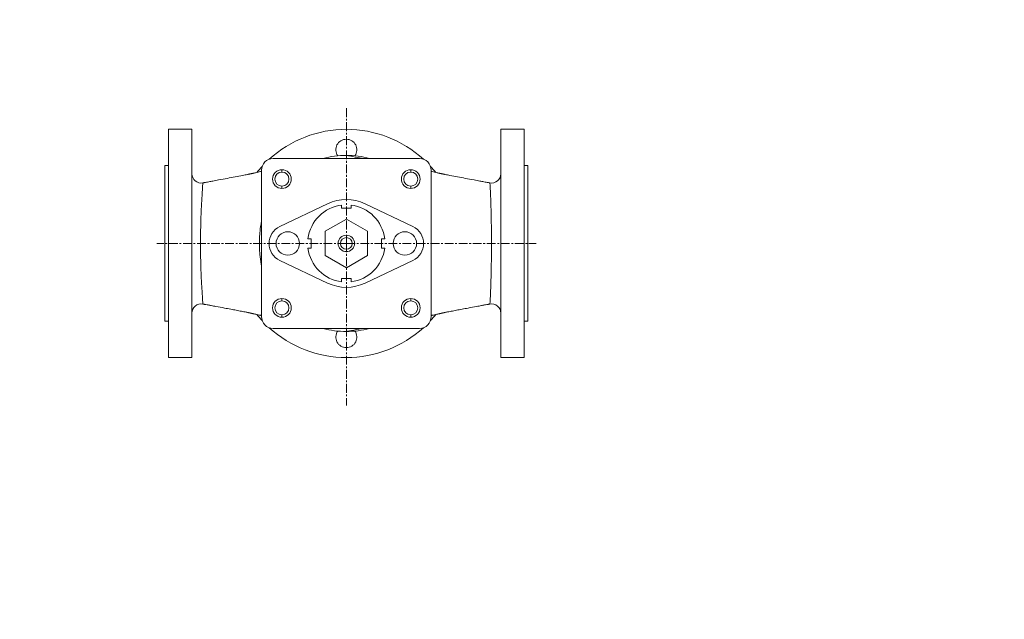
# Model space of a CAD drawing. Header units: millimetres. Extents: x 0 to 841, y 0 to 1189.
# Tile 1 of 2: x 0 to 841, y 0 to 512. Entities that reach past the tile are written whole.
import ezdxf

# ---------------------------------------------------------------- set-up
doc = ezdxf.new("R2010")
doc.units = ezdxf.units.MM
doc.linetypes.add('K5LT_AXLED', pattern=[12, 7.5, -1.5, 1.5, -1.5])
doc.linetypes.add('K5LT_THIN', pattern=[0])
doc.layers.add('Системный слой', color=7, linetype='Continuous')

# ---------------------------------------------------------------- blocks, each defined once
blk = doc.blocks.new('U2')
at = {"layer": 'Системный слой', "color": 30, "linetype": 'K5LT_AXLED', "lineweight": 9, "true_color": 0xff8000}
for q in [(279, 438), (117, 321), (441, 321), (279, 182.51)]:
    blk.add_line((279, 321), q, dxfattribs=at)

msp = doc.modelspace()

# ---------------------------------------------------------------- linework, layer by layer
at = {"layer": 'Системный слой', "color": 7, "linetype": 'K5LT_THIN', "lineweight": 9}
for p, q in [((127, 418.5), (127, 223.5)), ((127, 418.5), (147, 418.5)), ((147, 418.5), (147, 223.5)), ((411, 223.5), (411, 418.5)), ((431, 418.5), (411, 418.5)), ((431, 223.5), (431, 418.5)), ((279, 393.5), (279, 396.198)), ((124, 254.5), (124, 387.5)), ((127, 387.5), (124, 387.5)), ((341.5, 393.5), (216.5, 393.5)), ((431, 387.5), (434, 387.5)), ((434, 387.5), (434, 254.5)), ((206.5, 383.5), (206.5, 258.5)), ((224, 384), (224, 382)), ((334, 384), (334, 382)), ((351.5, 258.5), (351.5, 383.5)), ((224, 368), (224, 370)), ((334, 368), (334, 370)), ((262.875, 354.856), (222.12, 335.445)), ((275, 351), (275, 353.757)), ((283, 353.757), (283, 351)), ((335.88, 335.445), (295.125, 354.856)), ((283, 351), (275, 351)), ((279, 341.785), (261, 331.392)), ((297, 331.392), (279, 341.785)), ((261, 331.392), (261, 310.608)), ((297, 310.608), (297, 331.392)), ((246.243, 325), (249, 325)), ((249, 325), (249, 317)), ((309, 325), (311.757, 325)), ((309, 317), (309, 325)), ((249, 317), (246.243, 317)), ((311.757, 317), (309, 317)), ((222.12, 306.555), (262.875, 287.144)), ((261, 310.608), (279, 300.215)), ((279, 300.215), (297, 310.608)), ((295.125, 287.144), (335.88, 306.555)), ((275, 288.243), (275, 291)), ((275, 291), (283, 291)), ((283, 291), (283, 288.243)), ((224, 274), (224, 272)), ((334, 274), (334, 272)), ((127, 254.5), (124, 254.5)), ((224, 258), (224, 260)), ((334, 258), (334, 260)), ((431, 254.5), (434, 254.5)), ((216.5, 248.5), (341.5, 248.5)), ((279, 248.5), (279, 245.801)), ((127, 223.5), (147, 223.5)), ((431, 223.5), (411, 223.5))]:
    msp.add_line(p, q, dxfattribs=at)
for centre, radius, start, end in [((279, 321), 97.5, 90, 132.456691), ((279, 321), 97.5, 47.543309, 90), ((279, 401), 9, 90, 215.011395), ((279, 401), 9, 324.988605, 90), ((279, 321), 75.199, 90.000001, 105.395794), ((279, 321), 75.199, 74.604206, 89.999999), ((565.629, 1937.201), 1567.433, 259.463309, 260.017038), ((216.5, 383.5), 10, 90, 180), ((341.5, 383.5), 10, 0, 90), ((155, 380.602), 8, 180.003611, 280.004832), ((279, 321), 97.5, 137.543309, 141.507358), ((224, 376), 8, 90, 270), ((224, 376), 6, 90, 270), ((224, 376), 8, 270, 90), ((224, 376), 6, 270, 90), ((334, 376), 8, 90, 270), ((334, 376), 6, 90, 270), ((334, 376), 8, 270, 90), ((334, 376), 6, 270, 90), ((279, 321), 97.5, 38.492642, 42.456691), ((403, 380.602), 8, 259.995167, 359.998319), ((279, 321), 33, 96.962063, 173.037937), ((279, 321), 37.5, 64.53244, 115.46756), ((279, 321), 33, 6.962063, 83.037937), ((229, 321), 16, 115.46756, 244.53244), ((229, 321), 10, 90, 270), ((229, 321), 10, 270, 90), ((279, 321), 7, 90, 270), ((279, 321), 7, 270, 90), ((329, 321), 10, 90, 270), ((329, 321), 10, 270, 90), ((329, 321), 16, 295.46756, 64.53244), ((279, 321), 5, 90, 270), ((279, 321), 5, 270, 90), ((279, 321), 33, 186.962063, 263.037937), ((279, 321), 33, 276.962063, 353.037937), ((279, 321), 37.5, 244.53244, 295.46756), ((155, 261.398), 8, 79.995132, 179.998337), ((224, 266), 8, 90, 270), ((224, 266), 6, 90, 270), ((224, 266), 8, 270, 90), ((224, 266), 6, 270, 90), ((334, 266), 8, 90, 270), ((334, 266), 6, 90, 270), ((334, 266), 8, 270, 90), ((334, 266), 6, 270, 90), ((403, 261.398), 8, 0.00134, 100.005045), ((279, 321), 97.5, 218.492685, 222.456691), ((216.5, 258.5), 10, 180, 270), ((341.5, 258.5), 10, 270, 0), ((279, 321), 97.5, 317.543309, 321.507315), ((279, 321), 97.5, 227.543309, 270), ((279, 321), 75.199, 254.604206, 269.999997), ((279, 241), 9, 144.988605, 270), ((279, 321), 97.5, 270, 312.456691), ((279, 321), 75.199, 270.000003, 285.395794), ((279, 241), 9, 270, 35.011395)]:
    msp.add_arc(centre, radius, start, end, dxfattribs=at)
for points, knots in [([(156.372, 372.721), (156.629, 372.766), (157.2, 372.868), (158.219, 373.055), (159.682, 373.326), (161.938, 373.74), (165.447, 374.388), (170.74, 375.37), (179.384, 376.989), (187.538, 378.548), (193.241, 379.666), (194.586, 379.932), (194.65, 379.944), (194.716, 379.957), (194.823, 379.978), (194.941, 380.001), (195.048, 380.022), (195.128, 380.039), (195.202, 380.053), (195.274, 380.068), (195.341, 380.082), (195.424, 380.099), (195.508, 380.117), (195.601, 380.136), (195.676, 380.152), (195.734, 380.164), (195.773, 380.172), (195.789, 380.176), (195.815, 380.181), (195.857, 380.19), (195.929, 380.205), (196.044, 380.23), (196.163, 380.255), (196.269, 380.278), (196.349, 380.295), (196.436, 380.314), (196.549, 380.338), (196.733, 380.378), (196.961, 380.427), (197.202, 380.479), (197.386, 380.519), (197.529, 380.55), (197.768, 380.601), (198.025, 380.657), (198.333, 380.724), (198.626, 380.788), (199.051, 380.881), (199.582, 380.998), (200.362, 381.169), (201.507, 381.423), (203.002, 381.755), (204.717, 382.138), (205.879, 382.397), (206.499, 382.535)], [0, 0, 0, 0, 0.7772449, 1.7319188, 3.0981069, 5.2471288, 8.6095215, 13.8315489, 21.495467, 35.3270816, 39.624107, 39.7224805, 39.7558546, 39.8234823, 39.9290476, 40.0952001, 40.2098466, 40.2985324, 40.3872182, 40.4997289, 40.5719201, 40.641065, 40.8096697, 40.8845895, 40.9776584, 41.0722454, 41.0860027, 41.1116462, 41.1349865, 41.1839703, 41.26948, 41.4066601, 41.6070875, 41.6939995, 41.7771583, 41.8763808, 42.0065853, 42.1776652, 42.5296763, 42.8182339, 43.0346566, 43.188771, 43.3279798, 43.8904379, 44.107309, 44.4355127, 44.941645, 45.6369243, 46.347319, 47.7646273, 49.78991, 51.7609633, 54, 54, 54, 54]), ([(401.628, 372.721), (401.371, 372.766), (400.8, 372.868), (399.781, 373.055), (398.318, 373.326), (396.062, 373.74), (392.553, 374.388), (387.26, 375.37), (378.616, 376.989), (370.462, 378.548), (364.759, 379.666), (363.414, 379.932), (363.35, 379.944), (363.284, 379.957), (363.177, 379.978), (363.059, 380.001), (362.952, 380.022), (362.872, 380.039), (362.798, 380.053), (362.726, 380.068), (362.659, 380.082), (362.576, 380.099), (362.492, 380.117), (362.399, 380.136), (362.324, 380.152), (362.266, 380.164), (362.227, 380.172), (362.211, 380.176), (362.185, 380.181), (362.143, 380.19), (362.071, 380.205), (361.956, 380.23), (361.837, 380.255), (361.731, 380.278), (361.651, 380.295), (361.564, 380.314), (361.451, 380.338), (361.267, 380.378), (361.039, 380.427), (360.798, 380.479), (360.614, 380.519), (360.471, 380.55), (360.232, 380.601), (359.975, 380.657), (359.667, 380.724), (359.374, 380.788), (358.949, 380.881), (358.418, 380.998), (357.638, 381.169), (356.493, 381.423), (354.998, 381.755), (353.283, 382.138), (352.121, 382.397), (351.501, 382.535)], [0, 0, 0, 0, 0.7772449, 1.7319188, 3.0981068, 5.2471288, 8.6095214, 13.8315488, 21.4954667, 35.3270811, 39.624107, 39.7224805, 39.7558546, 39.8234823, 39.9290476, 40.0952001, 40.2098466, 40.2985324, 40.3872182, 40.4997289, 40.5719201, 40.641065, 40.8096697, 40.8845895, 40.9776584, 41.0722454, 41.0860027, 41.1116462, 41.1349865, 41.1839703, 41.26948, 41.4066601, 41.6070875, 41.6939995, 41.7771583, 41.8763808, 42.0065853, 42.1776651, 42.529676, 42.8182334, 43.0346567, 43.1887711, 43.3279798, 43.8904379, 44.107309, 44.4355127, 44.9416451, 45.6369243, 46.347319, 47.7646273, 49.78991, 51.7609633, 54, 54, 54, 54]), ([(154.465, 321), (154.465, 322.837), (154.478, 326.284), (154.526, 330.953), (154.585, 334.599), (154.641, 337.295), (154.689, 339.302), (154.734, 340.984), (154.779, 342.511), (154.825, 343.929), (154.871, 345.263), (154.917, 346.545), (154.965, 347.779), (155.014, 348.928), (155.065, 350.032), (155.124, 351.219), (155.197, 352.563), (155.28, 354.007), (155.364, 355.378), (155.444, 356.64), (155.519, 357.814), (155.592, 358.976), (155.661, 360.076), (155.724, 361.069), (155.781, 362.003), (155.84, 362.994), (155.908, 364.128), (155.99, 365.524), (156.086, 367.177), (156.19, 368.989), (156.285, 370.651), (156.358, 371.923), (156.392, 372.595), (156.393, 372.725), (156.389, 372.724)], [0, 0, 0, 0, 2.413836, 4.5309861, 6.2027, 7.344997, 8.2273841, 8.9986115, 9.7276959, 10.4124296, 11.0528127, 11.6889255, 12.31677, 12.9160077, 13.4615222, 14.0562191, 14.8052998, 15.6296476, 16.4597419, 17.1632069, 17.8764643, 18.599514, 19.3225824, 19.9890155, 20.5988135, 21.2641538, 22.1119784, 23.1422872, 24.6090128, 26.4501941, 28.6398388, 30.9114845, 33.2367243, 35, 35, 35, 35]), ([(401.61, 372.724), (401.613, 372.724), (401.626, 372.639), (401.676, 372.089), (401.773, 370.778), (401.898, 368.772), (402.041, 366.082), (402.191, 362.738), (402.343, 358.729), (402.485, 354.293), (402.605, 349.87), (402.696, 345.99), (402.76, 342.827), (402.806, 340.25), (402.843, 338.002), (402.872, 335.955), (402.896, 334.016), (402.917, 332.147), (402.934, 330.305), (402.949, 328.42), (402.96, 326.55), (402.968, 324.661), (402.973, 322.822), (402.974, 321.593), (402.974, 321)], [0, 0, 0, 0, 0.9049229, 2.6024283, 4.3834932, 6.2336275, 8.0579283, 9.9424209, 11.8740286, 13.8260628, 15.5698773, 16.9876351, 18.0350736, 18.8780493, 19.6014956, 20.2820085, 20.8939142, 21.4837657, 22.0832002, 22.6600618, 23.2719925, 23.8480139, 24.444437, 25, 25, 25, 25]), ([(206.5, 339.777), (206.446, 339.513), (206.231, 338.433), (205.887, 336.46), (205.531, 333.927), (205.266, 331.539), (205.079, 329.397), (204.939, 327.3), (204.838, 325.166), (204.78, 323.023), (204.768, 321.65), (204.768, 321)], [0, 0, 0, 0, 0.5344675, 2.1729841, 3.9175406, 5.4672128, 6.7678636, 7.988202, 9.4325314, 10.7829515, 12, 12, 12, 12]), ([(156.389, 269.276), (156.392, 269.275), (156.393, 269.352), (156.369, 269.872), (156.3, 271.093), (156.2, 272.83), (156.08, 274.927), (155.945, 277.249), (155.806, 279.598), (155.673, 281.732), (155.562, 283.519), (155.468, 284.966), (155.388, 286.241), (155.313, 287.457), (155.241, 288.644), (155.176, 289.829), (155.114, 290.983), (155.056, 292.169), (155.002, 293.363), (154.948, 294.631), (154.897, 295.995), (154.845, 297.478), (154.789, 299.164), (154.733, 301.024), (154.674, 303.254), (154.619, 305.688), (154.57, 308.293), (154.534, 310.676), (154.505, 313.085), (154.483, 315.563), (154.468, 318.284), (154.465, 320.103), (154.465, 321)], [0, 0, 0, 0, 1.1289391, 3.3841627, 5.6641049, 7.8037666, 9.8497227, 11.7244336, 13.4140987, 14.8066453, 15.8330861, 16.6384042, 17.3197097, 17.9717215, 18.6234555, 19.2152531, 19.8198837, 20.3718504, 20.9805138, 21.5864873, 22.2162505, 22.9085951, 23.6411116, 24.5349232, 25.4308882, 26.6020557, 27.7144544, 28.7834609, 29.6217431, 30.7463779, 31.8869366, 33, 33, 33, 33]), ([(204.768, 321), (204.769, 319.824), (204.802, 317.638), (204.935, 314.681), (205.11, 312.2), (205.308, 310.064), (205.549, 307.958), (205.838, 305.891), (206.162, 303.945), (206.391, 302.753), (206.5, 302.224)], [0, 0, 0, 0, 2.0176645, 3.7462568, 5.0918949, 6.3237579, 7.4779276, 8.8085596, 10.0190703, 11, 11, 11, 11]), ([(402.974, 320.999), (402.974, 318.188), (402.953, 312.938), (402.874, 305.793), (402.772, 299.619), (402.655, 294.107), (402.522, 288.981), (402.38, 284.376), (402.234, 280.336), (402.092, 277.001), (401.961, 274.37), (401.85, 272.431), (401.758, 271.031), (401.686, 270.048), (401.632, 269.423), (401.614, 269.276), (401.611, 269.276)], [0, 0, 0, 0, 1.793773, 3.3507855, 4.6710376, 5.9920354, 7.2980818, 8.6096581, 9.8660596, 11.1106616, 12.2382997, 13.2764918, 14.1976234, 15.0868183, 16.0171341, 17, 17, 17, 17]), ([(156.389, 269.276), (156.516, 269.253), (156.834, 269.197), (157.348, 269.105), (158.13, 268.962), (159.321, 268.741), (161.224, 268.391), (164.06, 267.868), (168.771, 266.996), (174.306, 265.964), (180.017, 264.886), (184.108, 264.105), (187.158, 263.518), (189.377, 263.089), (191.426, 262.689), (193.176, 262.346), (194.228, 262.139), (194.649, 262.056), (194.712, 262.044), (194.783, 262.03), (194.873, 262.012), (194.988, 261.989), (195.094, 261.968), (195.196, 261.948), (195.276, 261.932), (195.387, 261.909), (195.468, 261.892), (195.53, 261.879), (195.556, 261.873), (195.6, 261.864), (195.67, 261.849), (195.734, 261.836), (195.775, 261.827), (195.787, 261.825), (195.811, 261.82), (195.857, 261.81), (195.944, 261.791), (196.067, 261.765), (196.202, 261.736), (196.322, 261.71), (196.437, 261.686), (196.622, 261.646), (196.885, 261.589), (197.165, 261.529), (197.388, 261.481), (197.604, 261.434), (197.844, 261.382), (198.095, 261.327), (198.344, 261.273), (198.646, 261.207), (199.027, 261.124), (199.598, 260.999), (200.458, 260.81), (201.854, 260.5), (203.647, 260.101), (205.28, 259.737), (206.231, 259.524), (206.501, 259.464)], [0, 0, 0, 0, 0.4141578, 1.0339599, 1.6741614, 2.9700641, 4.9441431, 7.9060911, 12.2810532, 20.4529405, 26.2445693, 31.3861344, 34.2697601, 36.6302504, 38.9811329, 41.3354806, 42.6502447, 42.7084732, 42.7613933, 42.8618571, 42.9505309, 43.0732346, 43.2736636, 43.3485833, 43.4974073, 43.6033565, 43.7983511, 43.8218178, 43.8473303, 43.9007898, 43.992546, 44.1171003, 44.1306511, 44.1489448, 44.1673992, 44.2275277, 44.3372681, 44.5169357, 44.7110924, 44.8566163, 44.951784, 45.1514092, 45.5612124, 45.9586485, 46.2202649, 46.4173597, 46.7881233, 47.1439849, 47.3832639, 47.7486566, 48.3104379, 48.8567329, 49.9560742, 51.6520613, 54.2961647, 56.9523315, 58, 58, 58, 58]), ([(401.611, 269.276), (401.484, 269.253), (401.166, 269.197), (400.652, 269.105), (399.87, 268.962), (398.679, 268.741), (396.776, 268.391), (393.94, 267.868), (389.229, 266.996), (383.694, 265.964), (377.983, 264.886), (373.892, 264.105), (370.842, 263.518), (368.623, 263.089), (366.574, 262.689), (364.824, 262.346), (363.772, 262.139), (363.351, 262.056), (363.288, 262.044), (363.217, 262.03), (363.127, 262.012), (363.012, 261.989), (362.906, 261.968), (362.804, 261.948), (362.724, 261.932), (362.613, 261.909), (362.532, 261.892), (362.47, 261.879), (362.444, 261.873), (362.4, 261.864), (362.33, 261.849), (362.266, 261.836), (362.225, 261.827), (362.213, 261.825), (362.189, 261.82), (362.143, 261.81), (362.056, 261.791), (361.933, 261.765), (361.798, 261.736), (361.678, 261.71), (361.563, 261.686), (361.378, 261.646), (361.115, 261.589), (360.835, 261.529), (360.612, 261.481), (360.396, 261.434), (360.156, 261.382), (359.905, 261.327), (359.656, 261.273), (359.354, 261.207), (358.973, 261.124), (358.402, 260.999), (357.542, 260.81), (356.146, 260.5), (354.353, 260.101), (352.72, 259.737), (351.769, 259.524), (351.499, 259.464)], [0, 0, 0, 0, 0.4141578, 1.0339599, 1.6741614, 2.9700641, 4.9441431, 7.9060911, 12.2810532, 20.4529405, 26.2445693, 31.3861344, 34.2697601, 36.6302504, 38.9811329, 41.3354806, 42.6502447, 42.7084732, 42.7613933, 42.8618571, 42.9505309, 43.0732346, 43.2736636, 43.3485833, 43.4974073, 43.6033565, 43.7983511, 43.8218178, 43.8473303, 43.9007898, 43.992546, 44.1171003, 44.1306511, 44.1489448, 44.1673992, 44.2275277, 44.3372681, 44.5169357, 44.7110924, 44.8566163, 44.951784, 45.1514092, 45.5612124, 45.9586485, 46.2202649, 46.4173597, 46.7881233, 47.1439849, 47.3832639, 47.7486566, 48.3104379, 48.8567329, 49.9560742, 51.6520613, 54.2961647, 56.9523315, 58, 58, 58, 58]), ([(293.906, 248.5), (293.489, 248.426), (290.996, 247.986), (287.176, 247.303), (282.627, 246.471), (280.15, 246.014), (279, 245.801)], [0, 0, 0, 0, 0.5871931, 3.508407, 5.3790663, 7, 7, 7, 7])]:
    msp.add_open_spline(points, degree=3, knots=knots, dxfattribs=at)

# ---------------------------------------------------------------- block references
at = {"layer": 'Системный слой'}
msp.add_blockref('U2', (0, 0), dxfattribs=at)

doc.saveas('drawing.dxf')
